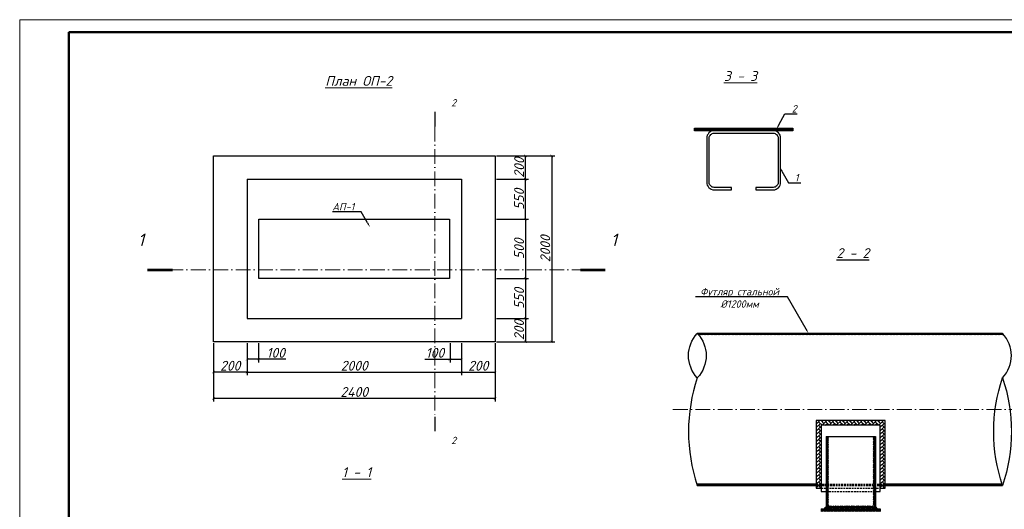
# Model space of a CAD drawing. Header units: millimetres. Extents: x 12962 to 32397, y -4138 to -1429.
# Tile 3 of 41: x 13347 to 13747, y -3832 to -3633. Entities that reach past the tile are written whole.
import ezdxf
from ezdxf import colors
from ezdxf.entities.mleader import LeaderData, LeaderLine
from ezdxf.enums import TextEntityAlignment as Align
from ezdxf.math import Vec2, Vec3

# ---------------------------------------------------------------- set-up
doc = ezdxf.new("R2010")
doc.units = ezdxf.units.MM
doc.linetypes.add('ACAD_ISO10W100', pattern=[18, 12, -3, 0, -3])
doc.linetypes.add('DASHED2', pattern=[0.375, 0.25, -0.125])
for name, color, linetype in [('1', 7, 'Continuous'), ('DIM', 3, 'Continuous'), ('KIK-0-HSL-HTC', 7, 'Continuous'), ('KOLOD', 250, 'Continuous'), ('OPORA', 250, 'Continuous'), ('ЛИНИИ(та)', 3, 'Continuous'), ('РУССКИЙ', 2, 'Continuous')]:
    doc.layers.add(name, color=color, linetype=linetype)
for name, color, linetype, lineweight in [('1_В1', 160, 'Continuous', 100), ('_1 asosiy', 7, 'Continuous', 40), ('_Выноски', 40, 'Continuous', 15)]:
    doc.layers.add(name, color=color, linetype=linetype, lineweight=lineweight)
doc.styles.add('НВК_Ш_(3)_И', font='isocpeui.ttf', dxfattribs={"height": 3})
doc.styles.add('НВК_Ш_(4)_И', font='isocpeui.ttf', dxfattribs={"height": 4})
doc.styles.add('Шрифт Р2', font='isocpeui.ttf', dxfattribs={"height": 2})
doc.dimstyles.new('ISOCPEUR ш2', dxfattribs={"dimtxt": 2, "dimasz": 1, "dimexe": 1.25, "dimexo": 0.625, "dimtad": 1, "dimlfac": 0.5, "dimtxsty": 'Шрифт Р2', "dimblk": 'ARCHTICK', "dimcen": 2.5, "dimadec": 0, "dimazin": 0, "dimtfac": 1, "dimtmove": 0, "dimatfit": 3, "dimfxl": 1, "dimarcsym": 0})
pattern_1 = [(45, (3963.0905, 80.8395), (-0.224506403, 0.224506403), [])]

# ---------------------------------------------------------------- blocks, each defined once
blk = doc.blocks.new('_ArchTick')
at = {"color": 0, "linetype": 'ByBlock', "const_width": 0.15}
blk.add_lwpolyline([(-0.5, -0.5), (0.5, 0.5)], dxfattribs=at)
blk = doc.blocks.new('*D1696')
at = {"layer": 'Defpoints', "color": 0, "lineweight": 25, "transparency": 16777216}
for p in [(13540.45, -3714.09), (13540.45, -3738.09), (13552.82, -3738.09)]:
    blk.add_point(p, dxfattribs=at)
at = {"layer": 'KOLOD', "color": 154, "lineweight": -2, "transparency": 16777216}
for p, q in [((13541.07, -3714.09), (13554.07, -3714.09)), ((13552.82, -3714.09), (13552.82, -3738.09)), ((13541.07, -3738.09), (13554.07, -3738.09))]:
    blk.add_line(p, q, dxfattribs=at)
for p, rotation in [((13552.82, -3714.09), 90), ((13552.82, -3738.09), 270)]:
    blk.add_blockref('_ArchTick', p, dxfattribs=dict(at, rotation=rotation))
at = {"layer": 'KOLOD', "color": 154, "lineweight": 0, "transparency": 16777216, "insert": (13550.19, -3726.09), "char_height": 4, "attachment_point": 5, "rotation": 90, "style": 'НВК_Ш_(4)_И'}
blk.add_mtext('500', dxfattribs=at)
blk = doc.blocks.new('*D1697')
at = {"layer": 'Defpoints', "color": 0, "lineweight": 25, "transparency": 16777216}
for p in [(13540.45, -3688.39), (13552.8, -3688.39), (13540.45, -3697.86)]:
    blk.add_point(p, dxfattribs=at)
at = {"layer": 'KOLOD', "color": 154, "lineweight": -2, "transparency": 16777216}
for p, q in [((13541.07, -3688.39), (13554.05, -3688.39)), ((13552.8, -3697.86), (13552.8, -3688.39)), ((13541.07, -3697.86), (13554.05, -3697.86))]:
    blk.add_line(p, q, dxfattribs=at)
for p, rotation in [((13552.8, -3688.39), 90), ((13552.8, -3697.86), 270)]:
    blk.add_blockref('_ArchTick', p, dxfattribs=dict(at, rotation=rotation))
at = {"layer": 'KOLOD', "color": 154, "lineweight": 0, "transparency": 16777216, "insert": (13550.2, -3693.13), "char_height": 4, "attachment_point": 5, "rotation": 90, "style": 'НВК_Ш_(4)_И'}
blk.add_mtext('200', dxfattribs=at)
blk = doc.blocks.new('*D1785')
at = {"layer": 'Defpoints', "color": 0, "lineweight": 25, "transparency": 16777216}
for p in [(13540.45, -3754.32), (13540.45, -3763.8), (13552.82, -3763.8)]:
    blk.add_point(p, dxfattribs=at)
at = {"layer": 'KOLOD', "color": 154, "lineweight": -2, "transparency": 16777216}
for p, q in [((13541.07, -3754.32), (13554.07, -3754.32)), ((13552.82, -3754.32), (13552.82, -3763.8)), ((13541.07, -3763.8), (13554.07, -3763.8))]:
    blk.add_line(p, q, dxfattribs=at)
for p, rotation in [((13552.82, -3754.32), 90), ((13552.82, -3763.8), 270)]:
    blk.add_blockref('_ArchTick', p, dxfattribs=dict(at, rotation=rotation))
at = {"layer": 'KOLOD', "color": 154, "lineweight": 0, "transparency": 16777216, "insert": (13550.2, -3759.06), "char_height": 4, "attachment_point": 5, "rotation": 90, "style": 'НВК_Ш_(4)_И'}
blk.add_mtext('200', dxfattribs=at)
blk = doc.blocks.new('*D1698')
at = {"layer": 'Defpoints', "color": 0, "lineweight": 25, "transparency": 16777216}
for p in [(13540.45, -3688.39), (13540.45, -3763.8), (13563.46, -3763.8)]:
    blk.add_point(p, dxfattribs=at)
at = {"layer": 'KOLOD', "color": 154, "lineweight": -2, "transparency": 16777216}
for p, q in [((13541.07, -3688.39), (13564.71, -3688.39)), ((13563.46, -3688.39), (13563.46, -3763.8)), ((13541.07, -3763.8), (13564.71, -3763.8))]:
    blk.add_line(p, q, dxfattribs=at)
for p, rotation in [((13563.46, -3688.39), 90), ((13563.46, -3763.8), 270)]:
    blk.add_blockref('_ArchTick', p, dxfattribs=dict(at, rotation=rotation))
at = {"layer": 'KOLOD', "color": 154, "lineweight": 0, "transparency": 16777216, "insert": (13560.84, -3726.09), "char_height": 4, "attachment_point": 5, "rotation": 90, "style": 'НВК_Ш_(4)_И'}
blk.add_mtext('2000', dxfattribs=at)
blk = doc.blocks.new('*U38')
at = {"lineweight": 9}
for p, q in [((-20, -5), (-20, 415)), ((-20, 415), (574, 415))]:
    blk.add_line(p, q, dxfattribs=at)
at = {"lineweight": 50}
for p, q in [((0, 0), (0, 410)), ((0, 410), (569, 410))]:
    blk.add_line(p, q, dxfattribs=at)
blk = doc.blocks.new('*D1701')
at = {"layer": 'Defpoints', "color": 0, "lineweight": 25, "transparency": 16777216}
for p in [(13526.78, -3763.8), (13540.45, -3763.8), (13540.45, -3776.17)]:
    blk.add_point(p, dxfattribs=at)
at = {"layer": 'KOLOD', "color": 154, "lineweight": -2, "transparency": 16777216}
for p, q in [((13526.78, -3764.42), (13526.78, -3777.42)), ((13540.45, -3764.42), (13540.45, -3777.42)), ((13526.78, -3776.17), (13540.45, -3776.17))]:
    blk.add_line(p, q, dxfattribs=at)
at = {"layer": 'KOLOD', "color": 154, "lineweight": -2, "transparency": 16777216, "rotation": 180}
blk.add_blockref('_ArchTick', (13526.78, -3776.17), dxfattribs=at)
at = {"layer": 'KOLOD', "color": 154, "lineweight": -2, "transparency": 16777216}
blk.add_blockref('_ArchTick', (13540.45, -3776.17), dxfattribs=at)
at = {"layer": 'KOLOD', "color": 154, "lineweight": 0, "transparency": 16777216, "insert": (13533.61, -3773.55), "char_height": 4, "attachment_point": 5, "style": 'НВК_Ш_(4)_И'}
blk.add_mtext('200', dxfattribs=at)
blk = doc.blocks.new('*D1702')
at = {"layer": 'Defpoints', "color": 0, "lineweight": 25, "transparency": 16777216}
for p in [(13426.03, -3763.8), (13439.7, -3763.8), (13426.03, -3776.17)]:
    blk.add_point(p, dxfattribs=at)
at = {"layer": 'KOLOD', "color": 154, "lineweight": -2, "transparency": 16777216}
for p, q in [((13426.03, -3764.42), (13426.03, -3777.42)), ((13439.7, -3764.42), (13439.7, -3777.42)), ((13439.7, -3776.17), (13426.03, -3776.17))]:
    blk.add_line(p, q, dxfattribs=at)
at = {"layer": 'KOLOD', "color": 154, "lineweight": -2, "transparency": 16777216, "rotation": 180}
blk.add_blockref('_ArchTick', (13426.03, -3776.17), dxfattribs=at)
at = {"layer": 'KOLOD', "color": 154, "lineweight": -2, "transparency": 16777216}
blk.add_blockref('_ArchTick', (13439.7, -3776.17), dxfattribs=at)
at = {"layer": 'KOLOD', "color": 154, "lineweight": 0, "transparency": 16777216, "insert": (13432.86, -3773.55), "char_height": 4, "attachment_point": 5, "style": 'НВК_Ш_(4)_И'}
blk.add_mtext('200', dxfattribs=at)
blk = doc.blocks.new('*D1703')
at = {"layer": 'Defpoints', "color": 0, "lineweight": 25, "transparency": 16777216}
for p in [(13426.03, -3763.8), (13540.45, -3763.8), (13426.03, -3786.81)]:
    blk.add_point(p, dxfattribs=at)
at = {"layer": 'KOLOD', "color": 154, "lineweight": -2, "transparency": 16777216}
for p, q in [((13426.03, -3764.42), (13426.03, -3788.06)), ((13540.45, -3764.42), (13540.45, -3788.06)), ((13540.45, -3786.81), (13426.03, -3786.81))]:
    blk.add_line(p, q, dxfattribs=at)
for p, rotation in [((13426.03, -3786.81), 180.0000000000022), ((13540.45, -3786.81), 2.238209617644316e-12)]:
    blk.add_blockref('_ArchTick', p, dxfattribs=dict(at, rotation=rotation))
at = {"layer": 'KOLOD', "color": 154, "lineweight": 0, "transparency": 16777216, "insert": (13483.24, -3784.19), "char_height": 4, "attachment_point": 5, "style": 'НВК_Ш_(4)_И'}
blk.add_mtext('2400', dxfattribs=at)
blk = doc.blocks.new('*U1670')
at = {"layer": '1', "color": 250, "lineweight": 25}
for points in [[(-0.24, -0.24), (0.24, 0.24)], [(0.24, -0.24), (-0.24, 0.24)]]:
    blk.add_lwpolyline(points, dxfattribs=at)
blk = doc.blocks.new('*U1671')
at = {"layer": '1', "color": 0, "linetype": 'ByBlock', "lineweight": -2, "transparency": 16777216}
for p in [(0, 0), (0.72, 0), (1.44, 0), (2.16, 0), (2.88, 0), (3.6, 0), (4.32, 0), (5.04, 0), (5.76, 0), (6.48, 0), (7.2, 0), (7.92, 0), (8.64, 0), (9.36, 0), (10.08, 0), (10.8, 0), (11.52, 0), (12.24, 0), (12.96, 0), (13.68, 0), (14.4, 0), (15.12, 0), (15.84, 0), (16.56, 0), (17.28, 0), (18, 0)]:
    blk.add_blockref('*U1670', p, dxfattribs=at)
blk = doc.blocks.new('*U1672')
at = {"layer": '1', "color": 250, "lineweight": 25}
for points in [[(-0.24, -0.24), (0.24, 0.24)], [(0.24, -0.24), (-0.24, 0.24)]]:
    blk.add_lwpolyline(points, dxfattribs=at)
blk = doc.blocks.new('*U1667')
at = {"layer": '1', "color": 0, "linetype": 'ByBlock', "lineweight": -2, "transparency": 16777216}
for p in [(0, 0), (0.72, 0), (1.44, 0), (2.16, 0), (2.88, 0), (3.6, 0), (4.32, 0), (5.04, 0), (5.76, 0), (6.48, 0), (7.2, 0), (7.92, 0), (8.64, 0), (9.36, 0), (10.08, 0), (10.8, 0), (11.52, 0), (12.24, 0), (12.96, 0), (13.68, 0), (14.4, 0), (15.12, 0), (15.84, 0), (16.56, 0), (17.28, 0), (18, 0), (18.72, 0), (19.44, 0), (20.16, 0), (20.88, 0), (21.6, 0), (22.32, 0), (23.04, 0), (23.76, 0), (24.48, 0), (25.2, 0), (25.92, 0), (26.64, 0), (27.36, 0)]:
    blk.add_blockref('*U1672', p, dxfattribs=at)
blk = doc.blocks.new('*U1673')
at = {"layer": '1', "color": 250, "lineweight": 25}
for points in [[(-0.24, -0.24), (0.24, 0.24)], [(0.24, -0.24), (-0.24, 0.24)]]:
    blk.add_lwpolyline(points, dxfattribs=at)
blk = doc.blocks.new('*U1674')
at = {"layer": '1', "color": 0, "linetype": 'ByBlock', "lineweight": -2, "transparency": 16777216}
for p in [(0, 0), (0.72, 0), (1.44, 0), (2.16, 0), (2.88, 0), (3.6, 0), (4.32, 0), (5.04, 0), (5.76, 0), (6.48, 0), (7.2, 0), (7.92, 0), (8.64, 0), (9.36, 0), (10.08, 0), (10.8, 0), (11.52, 0), (12.24, 0), (12.96, 0), (13.68, 0), (14.4, 0), (15.12, 0), (15.84, 0), (16.56, 0), (17.28, 0), (18, 0), (18.72, 0), (19.44, 0), (20.16, 0), (20.88, 0), (21.6, 0), (22.32, 0), (23.04, 0), (23.76, 0), (24.48, 0), (25.2, 0), (25.92, 0), (26.64, 0), (27.36, 0)]:
    blk.add_blockref('*U1673', p, dxfattribs=at)
blk = doc.blocks.new('*U1668')
at = {"layer": '1', "color": 250, "lineweight": 25}
for points in [[(-0.24, -0.24), (0.24, 0.24)], [(0.24, -0.24), (-0.24, 0.24)]]:
    blk.add_lwpolyline(points, dxfattribs=at)
blk = doc.blocks.new('*U1669')
at = {"layer": '1', "color": 0, "linetype": 'ByBlock', "lineweight": -2, "transparency": 16777216}
for p in [(0, 0), (0.72, 0), (1.44, 0), (2.16, 0), (2.88, 0), (3.6, 0), (4.32, 0), (5.04, 0), (5.76, 0), (6.48, 0), (7.2, 0), (7.92, 0), (8.64, 0), (9.36, 0), (10.08, 0), (10.8, 0), (11.52, 0), (12.24, 0), (12.96, 0), (13.68, 0), (14.4, 0), (15.12, 0), (15.84, 0), (16.56, 0), (17.28, 0), (18, 0), (18.72, 0)]:
    blk.add_blockref('*U1668', p, dxfattribs=at)
blk = doc.blocks.new('афыва')
at = {"lineweight": 30, "ltscale": 0.05}
blk.add_lwpolyline([(9638.18, -3287.62, -0.404604), (9638.84, -3286.97), (9638.84, -3287.62), (9638.18, -3287.62)], format="xyb", dxfattribs=at)
at = {"layer": 'OPORA', "lineweight": 0}
for p, q in [((9638.18, -3287.59), (9638.79, -3286.98)), ((9638.18, -3287.54), (9638.74, -3286.98)), ((9638.19, -3287.62), (9638.84, -3286.97)), ((9638.2, -3287.48), (9638.68, -3286.99)), ((9638.21, -3287.42), (9638.62, -3287.01)), ((9638.24, -3287.62), (9638.84, -3287.01)), ((9638.25, -3287.34), (9638.54, -3287.05)), ((9638.28, -3287.62), (9638.84, -3287.06)), ((9638.33, -3287.62), (9638.84, -3287.1)), ((9638.37, -3287.62), (9638.84, -3287.15)), ((9638.42, -3287.62), (9638.84, -3287.19)), ((9638.46, -3287.62), (9638.84, -3287.24)), ((9638.51, -3287.62), (9638.84, -3287.28)), ((9638.55, -3287.62), (9638.84, -3287.33)), ((9638.6, -3287.62), (9638.84, -3287.37)), ((9638.64, -3287.62), (9638.84, -3287.42)), ((9638.69, -3287.62), (9638.84, -3287.46)), ((9638.73, -3287.62), (9638.84, -3287.51)), ((9638.78, -3287.62), (9638.84, -3287.55)), ((9638.82, -3287.62), (9638.84, -3287.6))]:
    blk.add_line(p, q, dxfattribs=at)
blk = doc.blocks.new('*D1717')
at = {"layer": 'Defpoints', "color": 0, "lineweight": 25, "transparency": 16777216}
for p in [(13522.14, -3763.8), (13526.78, -3763.8), (13526.78, -3770.92)]:
    blk.add_point(p, dxfattribs=at)
at = {"layer": 'KOLOD', "color": 154, "lineweight": -2, "transparency": 16777216}
for p, q in [((13522.14, -3764.42), (13522.14, -3772.17)), ((13526.78, -3764.42), (13526.78, -3772.17)), ((13511.94, -3770.92), (13522.14, -3770.92)), ((13522.14, -3770.92), (13526.78, -3770.92))]:
    blk.add_line(p, q, dxfattribs=at)
at = {"layer": 'KOLOD', "color": 154, "lineweight": -2, "transparency": 16777216, "rotation": 180}
blk.add_blockref('_ArchTick', (13522.14, -3770.92), dxfattribs=at)
at = {"layer": 'KOLOD', "color": 154, "lineweight": -2, "transparency": 16777216}
blk.add_blockref('_ArchTick', (13526.78, -3770.92), dxfattribs=at)
at = {"layer": 'KOLOD', "color": 154, "lineweight": 0, "transparency": 16777216, "insert": (13516.03, -3768.3), "char_height": 4, "attachment_point": 5, "style": 'НВК_Ш_(4)_И'}
blk.add_mtext('100', dxfattribs=at)
blk = doc.blocks.new('*D1718')
at = {"layer": 'Defpoints', "color": 0, "lineweight": 25, "transparency": 16777216}
for p in [(13439.7, -3763.8), (13444.34, -3763.8), (13439.7, -3770.92)]:
    blk.add_point(p, dxfattribs=at)
at = {"layer": 'KOLOD', "color": 154, "lineweight": -2, "transparency": 16777216}
for p, q in [((13439.7, -3764.42), (13439.7, -3772.17)), ((13444.34, -3764.42), (13444.34, -3772.17)), ((13444.34, -3770.92), (13439.7, -3770.92)), ((13455.44, -3770.92), (13444.34, -3770.92))]:
    blk.add_line(p, q, dxfattribs=at)
at = {"layer": 'KOLOD', "color": 154, "lineweight": -2, "transparency": 16777216, "rotation": 180}
blk.add_blockref('_ArchTick', (13439.7, -3770.92), dxfattribs=at)
at = {"layer": 'KOLOD', "color": 154, "lineweight": -2, "transparency": 16777216}
blk.add_blockref('_ArchTick', (13444.34, -3770.92), dxfattribs=at)
at = {"layer": 'KOLOD', "color": 154, "lineweight": 0, "transparency": 16777216, "insert": (13451.35, -3768.3), "char_height": 4, "attachment_point": 5, "style": 'НВК_Ш_(4)_И'}
blk.add_mtext('100', dxfattribs=at)
blk = doc.blocks.new('*D1719')
at = {"layer": 'Defpoints', "color": 0, "lineweight": 25, "transparency": 16777216}
for p in [(13540.45, -3738.09), (13540.45, -3754.32), (13552.82, -3754.32)]:
    blk.add_point(p, dxfattribs=at)
at = {"layer": 'KOLOD', "color": 154, "lineweight": -2, "transparency": 16777216}
for p, q in [((13541.07, -3738.09), (13554.07, -3738.09)), ((13552.82, -3738.09), (13552.82, -3754.32)), ((13541.07, -3754.32), (13554.07, -3754.32))]:
    blk.add_line(p, q, dxfattribs=at)
for p, rotation in [((13552.82, -3738.09), 90), ((13552.82, -3754.32), 270)]:
    blk.add_blockref('_ArchTick', p, dxfattribs=dict(at, rotation=rotation))
at = {"layer": 'KOLOD', "color": 154, "lineweight": 0, "transparency": 16777216, "insert": (13550.2, -3746.2), "char_height": 4, "attachment_point": 5, "rotation": 90, "style": 'НВК_Ш_(4)_И'}
blk.add_mtext('550', dxfattribs=at)
blk = doc.blocks.new('*D1720')
at = {"layer": 'Defpoints', "color": 0, "lineweight": 25, "transparency": 16777216}
for p in [(13540.45, -3697.86), (13552.82, -3697.86), (13540.45, -3714.09)]:
    blk.add_point(p, dxfattribs=at)
at = {"layer": 'KOLOD', "color": 154, "lineweight": -2, "transparency": 16777216}
for p, q in [((13541.07, -3697.86), (13554.07, -3697.86)), ((13552.82, -3714.09), (13552.82, -3697.86)), ((13541.07, -3714.09), (13554.07, -3714.09))]:
    blk.add_line(p, q, dxfattribs=at)
for p, rotation in [((13552.82, -3697.86), 90), ((13552.82, -3714.09), 270)]:
    blk.add_blockref('_ArchTick', p, dxfattribs=dict(at, rotation=rotation))
at = {"layer": 'KOLOD', "color": 154, "lineweight": 0, "transparency": 16777216, "insert": (13550.2, -3705.98), "char_height": 4, "attachment_point": 5, "rotation": 90, "style": 'НВК_Ш_(4)_И'}
blk.add_mtext('550', dxfattribs=at)

msp = doc.modelspace()

# ---------------------------------------------------------------- hatches: boundary and pattern name
at = {"lineweight": 0, "ltscale": 10}
h = msp.add_hatch(dxfattribs=at)
h.set_pattern_fill('ANSI31', color=5, scale=0.1)
h.set_pattern_definition([(45, (3978.2925, 86.15828), (-0.224506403, 0.224506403), [])])
h.paths.add_polyline_path([(13621.439, -3677.173), (13621.439, -3678.173), (13661.439, -3678.173), (13661.439, -3677.173)])
at = {"ltscale": 10}
h = msp.add_hatch(dxfattribs=at)
h.set_pattern_fill('ANSI31', color=5, scale=0.1)
h.set_pattern_definition(pattern_1)
h.paths.add_polyline_path([(13746.606, -3760.43), (13698.592, -3760.43), (13698.592, -3760.929), (13747.058, -3760.929)])
h.paths.add_polyline_path([(13698.592, -3760.429), (13622.606, -3760.429), (13623.058, -3760.929), (13698.592, -3760.929)])
h = msp.add_hatch(dxfattribs=at)
h.set_pattern_fill('ANSI31', color=5, scale=0.1)
h.set_pattern_definition(pattern_1)
h.paths.add_polyline_path([(13746.439, -3821.633), (13698.942, -3821.633), (13698.942, -3822.133), (13746.606, -3822.133)])
h.paths.add_polyline_path([(13670.942, -3821.633), (13622.439, -3821.633), (13622.606, -3822.133), (13670.942, -3822.133)])
h = msp.add_hatch(dxfattribs=at)
h.set_pattern_fill('ANSI31', color=5, scale=0.1)
h.set_pattern_definition(pattern_1)
h.paths.add_polyline_path([(13672.942, -3831.585), (13672.942, -3832.695), (13696.942, -3832.695), (13696.942, -3831.585)])
at = {"layer": 'KIK-0-HSL-HTC', "lineweight": 25}
h = msp.add_hatch(dxfattribs=at)
h.set_pattern_fill('AR-HBONE', color=256, scale=0.01)
h.set_pattern_definition([(45, (4466.0412, -784.6407), (0, 1.43684098), [3.048, -1.016]), (135, (4466.7596, -783.9222), (1e-16, 1.43684098), [3.048, -1.016])])
h.paths.add_polyline_path([(13698.942, -3795.794), (13670.942, -3795.793), (13670.942, -3823.177), (13672.942, -3823.177), (13672.942, -3797.716), (13696.942, -3797.717), (13696.942, -3823.177), (13698.942, -3823.177)])

# ---------------------------------------------------------------- linework, layer by layer
at = {"lineweight": 30, "ltscale": 0.05}
for p, q in [((13674.942, -3802.26), (13674.942, -3830.942)), ((13674.942, -3802.26), (13694.942, -3802.261)), ((13675.342, -3802.26), (13675.342, -3830.942)), ((13694.542, -3802.261), (13694.542, -3830.943)), ((13694.942, -3802.261), (13694.942, -3830.943))]:
    msp.add_line(p, q, dxfattribs=at)
at = {"linetype": 'DASHED2', "lineweight": 25, "ltscale": 3}
for p, q in [((13670.942, -3821.633), (13698.942, -3821.633)), ((13670.942, -3822.133), (13698.942, -3822.133)), ((13672.942, -3823.177), (13696.942, -3823.177)), ((13674.942, -3824.596), (13694.942, -3824.596))]:
    msp.add_line(p, q, dxfattribs=at)
at = {"lineweight": 30, "ltscale": 0.05}
for points in [[(13696.942, -3823.177), (13698.942, -3823.177), (13698.942, -3795.794), (13670.942, -3795.793), (13670.942, -3823.177), (13672.942, -3823.177)], [(13694.942, -3824.596), (13696.942, -3824.596), (13696.942, -3823.177), (13696.942, -3797.717), (13672.942, -3797.716), (13672.942, -3823.177), (13672.942, -3824.596), (13674.942, -3824.596)]]:
    msp.add_lwpolyline(points, dxfattribs=at)
msp.add_lwpolyline([(13694.942, -3830.942), (13674.942, -3830.943), (13674.942, -3831.585), (13694.942, -3831.585)], close=True, dxfattribs=at)
at = {"layer": '1', "color": 250, "lineweight": 30}
for points in [[(13540.445, -3688.386), (13540.445, -3763.795), (13426.034, -3763.795), (13426.034, -3688.386)], [(13444.502, -3714.091), (13521.978, -3714.091), (13521.978, -3738.091), (13444.502, -3738.091)]]:
    msp.add_lwpolyline(points, close=True, dxfattribs=at)
for points in [[(13439.695, -3697.864), (13526.784, -3697.864)], [(13439.695, -3697.864), (13439.695, -3754.317)], [(13526.784, -3697.864), (13526.784, -3754.317)], [(13439.695, -3754.317), (13526.784, -3754.317)], [(13672.942, -3831.585), (13672.942, -3832.695)], [(13672.942, -3831.585), (13696.942, -3831.585)], [(13696.942, -3831.585), (13696.942, -3832.695)]]:
    msp.add_lwpolyline(points, dxfattribs=at)
at = {"layer": '_Выноски', "color": 7, "lineweight": 30}
msp.add_lwpolyline([(13621.439, -3677.173), (13661.439, -3677.173), (13661.439, -3678.173), (13621.439, -3678.173)], close=True, dxfattribs=at)
msp.add_lwpolyline([(13653.439, -3678.173), (13629.439, -3678.173, 0.4142136), (13626.439, -3681.173), (13626.439, -3699.173, 0.4142136), (13629.439, -3702.173), (13636.439, -3702.173), (13636.439, -3701.173), (13629.439, -3701.173, -0.4142136), (13627.439, -3699.173), (13627.439, -3681.173, -0.4142136), (13629.439, -3679.173), (13653.439, -3679.173, -0.4142136), (13655.439, -3681.173), (13655.439, -3699.173, -0.4142136), (13653.439, -3701.173), (13646.439, -3701.173), (13646.439, -3702.173), (13653.439, -3702.173, 0.4142136), (13656.439, -3699.173), (13656.439, -3681.173, 0.4142136)], format="xyb", close=True, dxfattribs=at)
at = {"layer": 'DIM', "color": 252, "linetype": 'ACAD_ISO10W100', "lineweight": 0, "ltscale": 0.5}
for points in [[(13516.031, -3676.489), (13516.031, -3794.2)], [(13407.79, -3734.687), (13576.722, -3734.687)]]:
    msp.add_lwpolyline(points, dxfattribs=at)
at = {"layer": 'DIM', "color": 6, "linetype": 'ACAD_ISO10W100', "lineweight": 9, "ltscale": 0.5}
msp.add_lwpolyline([(13612.705, -3791.281), (13756.508, -3791.281)], dxfattribs=at)
at = {"layer": 'ЛИНИИ(та)', "color": 0, "lineweight": 30, "ltscale": 0.05}
for p, q in [((13746.606, -3760.429), (13622.606, -3760.429)), ((13747.058, -3760.929), (13623.058, -3760.929)), ((13670.942, -3821.633), (13622.439, -3821.633)), ((13622.606, -3822.133), (13670.942, -3822.133)), ((13746.439, -3821.633), (13698.942, -3821.633)), ((13698.942, -3822.133), (13746.606, -3822.133))]:
    msp.add_line(p, q, dxfattribs=at)
at = {"layer": 'ЛИНИИ(та)', "color": 7}
for points in [[(13516.031, -3676.489, 0.6, 0.6, 0), (13516.025, -3670.489, 0.6, 0.6, 0), (13516.027, -3672.489, 0, 1.2, 0), (13520.027, -3672.485, 0, 0, 0), (13526.027, -3672.479, 0, 0, 0)], [(13409.498, -3734.685, 1.025, 1.025, 0), (13399.252, -3734.695, 1.025, 1.025, 0), (13402.668, -3734.692, 0, 2.049, 0), (13402.661, -3727.861, 0, 0, 0), (13402.65, -3717.616, 0, 0, 0)], [(13575.015, -3734.685, 1.025, 1.025, 0), (13585.26, -3734.695, 1.025, 1.025, 0), (13581.845, -3734.692, 0, 2.049, 0), (13581.852, -3727.861, 0, 0, 0), (13581.862, -3717.616, 0, 0, 0)], [(13516.031, -3794.2, 0.6, 0.6, 0), (13516.025, -3800.2, 0.6, 0.6, 0), (13516.027, -3798.2, 0, 1.2, 0), (13520.027, -3798.204, 0, 0, 0), (13526.027, -3798.21, 0, 0, 0)]]:
    msp.add_lwpolyline(points, format="xyseb", dxfattribs=at)
at = {"layer": 'ЛИНИИ(та)', "color": 0, "lineweight": 30, "ltscale": 0.05}
for points in [[(13622.606, -3778.427, -0.4), (13622.606, -3760.429, -0.4), (13622.606, -3778.427, 0.1647229), (13622.606, -3822.133)], [(13746.606, -3778.427, -0.1647229), (13746.606, -3822.133, -0.1647229), (13746.606, -3778.427, 0.4), (13746.606, -3760.429)]]:
    msp.add_lwpolyline(points, format="xyb", dxfattribs=at)

# ---------------------------------------------------------------- block references
at = {"layer": '1', "color": 250, "lineweight": 25, "rotation": 90.00000000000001}
msp.add_blockref('*U1667', (13675.583, -3830.001), dxfattribs=at)
at = {"layer": '1', "color": 250, "lineweight": 25, "extrusion": (0, 0, -1), "zscale": -1, "rotation": 90.00000000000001}
msp.add_blockref('*U1674', (-13694.302, -3830.001), dxfattribs=at)
at = {"layer": '1', "color": 250, "lineweight": 0}
msp.add_blockref('афыва', (4036.101, -543.969), dxfattribs=at)
at = {"layer": '1', "color": 250, "lineweight": 25}
for name, p in [('*U1669', (13675.594, -3831.345)), ('*U1671', (13675.858, -3830.701))]:
    msp.add_blockref(name, p, dxfattribs=at)
at = {"layer": '1', "color": 250, "lineweight": 0, "xscale": -1}
msp.add_blockref('афыва', (23333.784, -543.968), dxfattribs=at)
at = {"layer": '_1 asosiy', "color": 0, "ltscale": 30}
msp.add_blockref('*U38', (13367.344, -4048.103), dxfattribs=at)

# ---------------------------------------------------------------- texts
at = {"layer": 'KOLOD', "color": 154, "lineweight": 0, "char_height": 4, "style": 'НВК_Ш_(3)_И'}
for s, insert, width, attachment_point in [('{\\L3 - 3}', (13640.157, -3653.951), 98.02222, 2), ('{\\LПлан ОП-2}', (13471.486, -3655.94), 27.88723, 1), ('{\\L1 - 1}', (13478.305, -3814.741), 12.66909, 1)]:
    msp.add_mtext(s, dxfattribs=dict(at, insert=insert, width=width, attachment_point=attachment_point))
at = {"layer": 'KOLOD', "color": 154, "lineweight": 25, "insert": (13679.159, -3725.816), "char_height": 4, "width": 14.15527, "attachment_point": 1, "style": 'НВК_Ш_(3)_И'}
msp.add_mtext('{\\L2 - 2}', dxfattribs=at)
at = {"layer": 'РУССКИЙ', "color": 154, "lineweight": 0, "style": 'НВК_Ш_(4)_И'}
for s, height, p in [('2', 3, (13524.657, -3668.317)), ('1', 5.123, (13397.907, -3724.993)), ('1', 5.123, (13590.021, -3724.993)), ('2', 3, (13524.657, -3805.372))]:
    msp.add_text(s, height=height, dxfattribs=at).set_placement(p, align=Align.RIGHT)

# ---------------------------------------------------------------- dimensions: what is measured, and where the dimension line sits
at = {"layer": 'KOLOD', "color": 154, "lineweight": 0}
for base, p1, p2, angle, text, picture, middle, dimtype in [((13552.804, -3688.386), (13540.445, -3697.864), (13540.445, -3688.386), 90, '200', '*D1697', (13552.822, -3693.126), 161), ((13552.821, -3763.795), (13540.445, -3754.317), (13540.445, -3763.795), 270, '200', '*D1785', (13552.821, -3759.056), 161), ((13426.034, -3776.171), (13439.695, -3763.795), (13426.034, -3763.795), 180, '200', '*D1702', (13432.865, -3776.171), 161), ((13439.695, -3770.921), (13444.342, -3763.795), (13439.695, -3763.795), 180, '100', '*D1718', (13451.352, -3771.205), 160), ((13540.445, -3776.171), (13526.784, -3763.795), (13540.445, -3763.795), 360, '200', '*D1701', (13533.615, -3776.171), 161)]:
    dim = msp.add_linear_dim(base=base, p1=p1, p2=p2, angle=angle, text=text, dimstyle='ISOCPEUR ш2', override={"dimtxt": 4, "dimtxsty": 'НВК_Ш_(4)_И', "dimclrd": 154, "dimclre": 154, "dimclrt": 154, "dimtmove": 1}, dxfattribs=at)
    dim.commit()
    dim.dimension.update_dxf_attribs({"geometry": picture, "text_midpoint": middle, "dimtype": dimtype})
for p1, p2, distance, text, picture, middle in [((13540.445, -3688.386), (13540.445, -3763.795), 23.015, '2000', '*D1698', (13560.835, -3726.091)), ((13540.445, -3714.091), (13540.445, -3738.091), 12.373, '500', '*D1696', (13550.193, -3726.091)), ((13540.445, -3763.795), (13426.034, -3763.795), 23.015, '2400', '*D1703', (13483.24, -3784.185))]:
    dim = msp.add_aligned_dim(p1=p1, p2=p2, distance=distance, text=text, dimstyle='ISOCPEUR ш2', override={"dimtxt": 4, "dimtxsty": 'НВК_Ш_(4)_И', "dimclrd": 154, "dimclre": 154, "dimclrt": 154, "dimtmove": 1}, dxfattribs=at)
    dim.commit()
    dim.dimension.update_dxf_attribs({"geometry": picture, "text_midpoint": middle})
for base, p1, p2, angle, picture, middle in [((13552.821, -3697.864), (13540.445, -3714.091), (13540.445, -3697.864), 270, '*D1720', (13550.196, -3705.977)), ((13552.821, -3754.317), (13540.445, -3738.091), (13540.445, -3754.317), 90, '*D1719', (13550.196, -3746.204))]:
    dim = msp.add_linear_dim(base=base, p1=p1, p2=p2, angle=angle, text='550', dimstyle='ISOCPEUR ш2', override={"dimtxt": 4, "dimtxsty": 'НВК_Ш_(4)_И', "dimclrd": 154, "dimclre": 154, "dimclrt": 154, "dimtmove": 1}, dxfattribs=at)
    dim.commit()
    dim.dimension.update_dxf_attribs({"geometry": picture, "text_midpoint": middle})
msp.add_linear_dim(base=(13526.784, -3776.171), p1=(13439.695, -3763.795), p2=(13526.784, -3763.795), text='2000', dimstyle='ISOCPEUR ш2', override={"dimtxt": 4, "dimtxsty": 'НВК_Ш_(4)_И', "dimclrd": 154, "dimclre": 154, "dimclrt": 154, "dimtmove": 1}, dxfattribs=at).render()
dim = msp.add_linear_dim(base=(13526.784, -3770.921), p1=(13522.138, -3763.795), p2=(13526.784, -3763.795), text='100', dimstyle='ISOCPEUR ш2', override={"dimtxt": 4, "dimtxsty": 'НВК_Ш_(4)_И', "dimclrd": 154, "dimclre": 154, "dimclrt": 154, "dimtmove": 1}, dxfattribs=at)
dim.commit()
dim.dimension.update_dxf_attribs({"geometry": '*D1717', "text_midpoint": (13516.031, -3770.228), "dimtype": 160})

# ---------------------------------------------------------------- leaders
at = {"layer": '1_В1', "color": 154, "lineweight": 0}
ml = msp.add_multileader_mtext('Standard', dxfattribs=at)
ml.set_content('{\\C154;2}', color=176, style='НВК_Ш_(3)_И')
ml.set_leader_properties(color=154)
ml.build(insert=Vec2(0, 0))
ml.multileader.update_dxf_attribs({"text_left_attachment_type": 6, "text_right_attachment_type": 6, "dogleg_length": 0.749, "arrow_head_size": 2})
ctx = ml.context
ctx.base_point, ctx.char_height, ctx.arrow_head_size, ctx.plane_origin = Vec3(13658.893, -3671.373), 3, 2, Vec3(13823.698, -3645.977)
ctx.left_attachment, ctx.right_attachment, ctx.text_align_type = 6, 6, 1
notes = []
notes.append((ctx, [(1, (1, 1, 0), (13658.144, -3671.373), (1, 0), 0.749, [(1, [(13654.716, -3677.588)], 0, [])])]))
ctx.mtext.insert, ctx.mtext.width, ctx.mtext.alignment, ctx.mtext.flow_direction = Vec3(13661.958, -3667.773), 10.98586, 2, 5
ml = msp.add_multileader_mtext('Standard', dxfattribs=at)
ml.set_content('{\\C154;1}', color=176, style='НВК_Ш_(3)_И')
ml.set_leader_properties(color=154)
ml.build(insert=Vec2(0, 0))
ml.multileader.update_dxf_attribs({"text_left_attachment_type": 6, "text_right_attachment_type": 6, "dogleg_length": 0.749, "arrow_head_size": 2})
ctx = ml.context
ctx.base_point, ctx.char_height, ctx.arrow_head_size, ctx.plane_origin = Vec3(13660.41, -3699.321), 3, 2, Vec3(13824.979, -3724.399)
ctx.left_attachment, ctx.right_attachment, ctx.text_align_type = 6, 6, 1
notes.append((ctx, [(1, (1, 1, 0), (13659.661, -3699.321), (1, 0), 0.749, [(1, [(13655.998, -3692.788)], 0, [])])]))
ctx.mtext.insert, ctx.mtext.width, ctx.mtext.alignment, ctx.mtext.flow_direction = Vec3(13662.954, -3695.721), 10.98586, 2, 5
ml = msp.add_multileader_mtext('Standard', dxfattribs=at)
ml.set_content('{\\C154;АП-1}', color=176, style='НВК_Ш_(3)_И')
ml.set_leader_properties(color=154)
ml.build(insert=Vec2(0, 0))
ml.multileader.update_dxf_attribs({"text_left_attachment_type": 6, "text_right_attachment_type": 6, "dogleg_length": 0.5, "arrow_head_size": 2})
ctx = ml.context
ctx.base_point, ctx.char_height, ctx.arrow_head_size, ctx.plane_origin = Vec3(13472.047, -3711.103), 3, 2, Vec3(13702.077, -3734.071)
ctx.left_attachment, ctx.right_attachment, ctx.text_align_type = 6, 6, 1
notes.append((ctx, [(0, (1, 1, 0), (13486.092, -3711.103), (-1, 0), 0.5, [(0, [(13489.655, -3717.325)], 0, [])])]))
ctx.mtext.insert, ctx.mtext.width, ctx.mtext.alignment, ctx.mtext.flow_direction = Vec3(13478.82, -3707.503), 36.64568, 2, 5
at = {"layer": '1_В1', "color": 154, "lineweight": 25}
ml = msp.add_multileader_mtext('Standard', dxfattribs=at)
ml.set_content('{\\C154;Футляр стальной\\P%%C1200мм}', color=176, style='НВК_Ш_(3)_И')
ml.set_leader_properties(color=154)
ml.build(insert=Vec2(0, 0))
ml.multileader.update_dxf_attribs({"text_left_attachment_type": 6, "text_right_attachment_type": 6, "dogleg_length": 0.5, "arrow_head_size": 2})
ctx = ml.context
ctx.base_point, ctx.char_height, ctx.arrow_head_size, ctx.plane_origin = Vec3(13620.788, -3745.599), 3, 2, Vec3(13875.268, -3768.567)
ctx.left_attachment, ctx.right_attachment, ctx.text_align_type = 6, 6, 1
notes.append((ctx, [(0, (1, 1, 0), (13659.283, -3745.599), (-1, 0), 0.5, [(0, [(13667.774, -3760.429)], 0, [])])]))
ctx.mtext.insert, ctx.mtext.width, ctx.mtext.alignment, ctx.mtext.flow_direction = Vec3(13639.785, -3741.999), 36.64568, 2, 5
for ctx, leaders in notes:
    for number, flags, end, landing, length, lines in leaders:
        leader = LeaderData()
        leader.index, (leader.has_last_leader_line, leader.has_dogleg_vector, leader.attachment_direction) = number, flags
        leader.last_leader_point, leader.dogleg_vector, leader.dogleg_length = Vec3(end), Vec3(landing), length
        for number, points, colour, breaks in lines:
            line = LeaderLine()
            line.index, line.vertices, line.color, line.breaks = number, Vec3.list(points), colors.encode_raw_color(colour), breaks
            leader.lines.append(line)
        ctx.leaders.append(leader)

doc.saveas('drawing.dxf')
